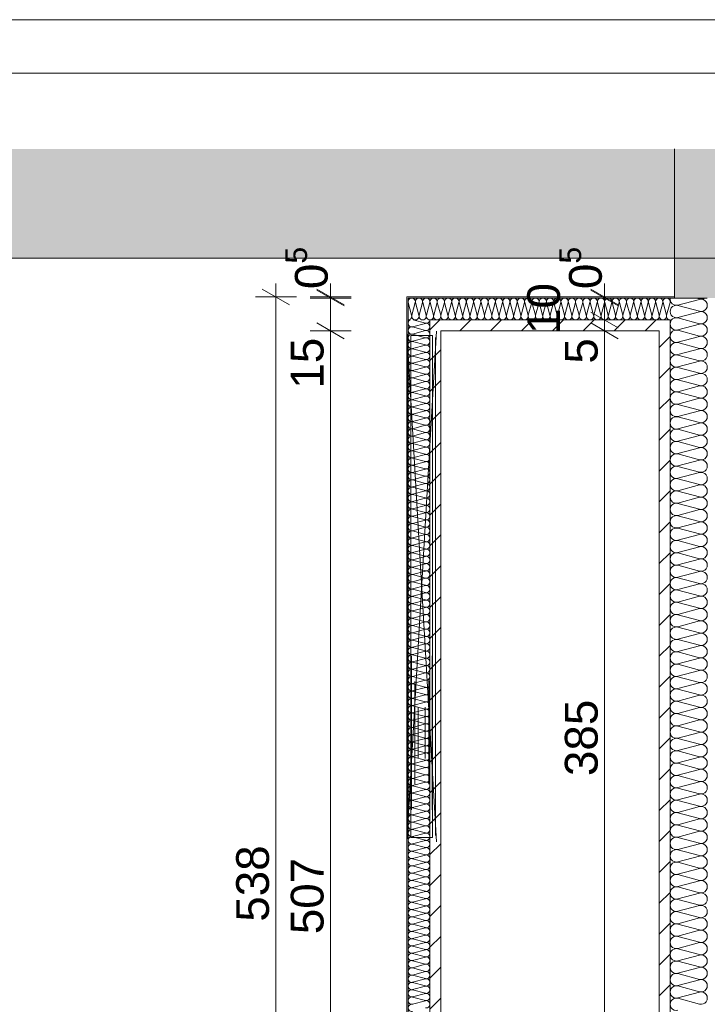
# Paper-space layout 'A-31 RZUT - PIĘTRO 1' of a CAD drawing. Header units: millimetres. Extents: x 0 to 800, y 0 to 594.
# Tile 12 of 21: x 169 to 232, y 504 to 594. Entities that reach past the tile are written whole.
import ezdxf
from ezdxf.xclip import XClip

# ---------------------------------------------------------------- set-up
doc = ezdxf.new("R2010")
doc.units = ezdxf.units.MM
doc.header["$MEASUREMENT"] = 0
doc.header["$XCLIPFRAME"] = 0
doc.linetypes.add('PRZERYWANA_DU_A', pattern=[550, 350, -200])
for name, color, linetype, lineweight, true_color in [('0_Nr_pióra__10', 7, 'Continuous', 13, 0x4b4b4b), ('A_sanitarne_Nr_pióra__6', 7, 'Continuous', 13, 0xa9a9a9), ('A_ściany_Nr_pióra__6', 7, 'Continuous', 13, 0xa9a9a9)]:
    doc.layers.add(name, color=color, linetype=linetype, lineweight=lineweight, true_color=true_color)
for name, color, linetype, lineweight in [('0_Nr_pióra__2', 8, 'Continuous', 13), ('A_Arkusz_Nr_pióra__1', 7, 'Continuous', 20), ('A_wymiary_Nr_pióra__1', 7, 'Continuous', 20), ('A_wymiary_Nr_pióra__2', 8, 'Continuous', 13), ('A_ściany proj_Nr_pióra__1', 7, 'Continuous', 20), ('A_ściany_Nr_pióra__1', 7, 'Continuous', 20)]:
    doc.layers.add(name, color=color, linetype=linetype, lineweight=lineweight)
for name, color, linetype in [('A_podrys', 7, 'Continuous'), ('A_ściany', 7, 'Continuous'), ('A_ściany proj', 7, 'Continuous')]:
    doc.layers.add(name, color=color, linetype=linetype)
doc.styles.add('STYL_AUTOMATYCZNY_1', font='arial.ttf')
doc.styles.add('STYL_AUTOMATYCZNY_5', font='arial.ttf')
pattern_1 = [(45, (-3193.413, -647.6028), (-1.4142136, 1.4142136), [])]

# ---------------------------------------------------------------- blocks, each defined once
blk = doc.blocks.new('Rysunek_1_1', base_point=(-3193.413, -647.603))
at = {"linetype": 'Continuous', "lineweight": 0, "true_color": 0x484848}
blk.add_hatch(color=251, dxfattribs=at).paths.add_polyline_path([(44.07, 110.547), (60.839, 110.547), (60.839, 572.167), (374.97, 572.167), (374.97, 300.547), (544.97, 300.547), (544.97, 582.167), (44.07, 582.167)])
at = {"layer": 'A_ściany', "linetype": 'Continuous', "lineweight": 0, "true_color": 0x000000}
blk.add_hatch(color=18, dxfattribs=at).paths.add_polyline_path([(228.56, 582.167), (228.56, 568.5), (236.56, 568.5), (236.56, 582.167)])
at = {"layer": 'A_ściany proj', "linetype": 'Continuous', "lineweight": 0, "true_color": 0x4b4b4b}
h = blk.add_hatch(dxfattribs=at)
h.set_pattern_fill('BLOCZKI_CERAMICZNE_0001', color=251, style=0, pattern_type=2)
h.set_pattern_definition(pattern_1)
h.paths.add_polyline_path([(206.16, 566.5), (206.16, 463.101), (207.16, 464.101), (207.16, 565.5)])
h = blk.add_hatch(dxfattribs=at)
h.set_pattern_fill('BLOCZKI_CERAMICZNE_0001', color=251, style=0, pattern_type=2)
h.set_pattern_definition(pattern_1)
h.paths.add_polyline_path([(228.16, 566.5), (206.16, 566.5), (207.16, 565.5), (227.16, 565.5)])
h = blk.add_hatch(dxfattribs=at)
h.set_pattern_fill('BLOCZKI_CERAMICZNE_0001', color=251, style=0, pattern_type=2)
h.set_pattern_definition(pattern_1)
h.paths.add_polyline_path([(228.16, 485.101), (228.16, 566.5), (227.16, 565.5), (227.16, 484.101)])
at = {"layer": '0_Nr_pióra__10', "color": 251, "linetype": 'Continuous', "lineweight": 13, "ltscale": 2, "true_color": 0x4b4b4b}
for p, q in [((230.847, 568.381), (228.873, 567.853)), ((230.847, 568.42), (230.547, 568.5)), ((204.482, 566.919), (204.171, 568.08)), ((204.505, 566.919), (204.815, 568.08)), ((205.149, 566.919), (204.838, 568.08)), ((205.171, 566.919), (205.482, 568.08)), ((205.815, 566.919), (205.505, 568.08)), ((205.838, 566.919), (206.149, 568.08)), ((206.482, 566.919), (206.171, 568.08)), ((206.505, 566.919), (206.815, 568.08)), ((207.149, 566.919), (206.838, 568.08)), ((207.171, 566.919), (207.482, 568.08)), ((207.815, 566.919), (207.505, 568.08)), ((207.838, 566.919), (208.149, 568.08)), ((208.482, 566.919), (208.171, 568.08)), ((208.505, 566.919), (208.815, 568.08)), ((209.149, 566.919), (208.838, 568.08)), ((209.171, 566.919), (209.482, 568.08)), ((209.815, 566.919), (209.505, 568.08)), ((209.838, 566.919), (210.149, 568.08)), ((210.482, 566.919), (210.171, 568.08)), ((210.505, 566.919), (210.815, 568.08)), ((211.149, 566.919), (210.838, 568.08)), ((211.171, 566.919), (211.482, 568.08)), ((211.815, 566.919), (211.505, 568.08)), ((211.838, 566.919), (212.149, 568.08)), ((212.482, 566.919), (212.171, 568.08)), ((212.505, 566.919), (212.815, 568.08)), ((213.149, 566.919), (212.838, 568.08)), ((213.171, 566.919), (213.482, 568.08)), ((213.815, 566.919), (213.505, 568.08)), ((213.838, 566.919), (214.149, 568.08)), ((214.482, 566.919), (214.171, 568.08)), ((214.505, 566.919), (214.815, 568.08)), ((215.149, 566.919), (214.838, 568.08)), ((215.171, 566.919), (215.482, 568.08)), ((215.815, 566.919), (215.505, 568.08)), ((215.838, 566.919), (216.149, 568.08)), ((216.482, 566.919), (216.171, 568.08)), ((216.505, 566.919), (216.816, 568.08)), ((217.149, 566.919), (216.838, 568.08)), ((217.172, 566.919), (217.482, 568.08)), ((217.816, 566.919), (217.505, 568.08)), ((217.838, 566.919), (218.149, 568.08)), ((218.482, 566.919), (218.172, 568.08)), ((218.505, 566.919), (218.816, 568.08)), ((219.149, 566.919), (218.838, 568.08)), ((219.172, 566.919), (219.482, 568.08)), ((219.816, 566.919), (219.505, 568.08)), ((219.838, 566.919), (220.149, 568.08)), ((220.482, 566.919), (220.172, 568.08)), ((220.505, 566.919), (220.816, 568.08)), ((221.149, 566.919), (220.838, 568.08)), ((221.172, 566.919), (221.482, 568.08)), ((221.816, 566.919), (221.505, 568.08)), ((221.838, 566.919), (222.149, 568.08)), ((222.482, 566.919), (222.172, 568.08)), ((222.505, 566.919), (222.816, 568.08)), ((223.149, 566.919), (222.838, 568.08)), ((223.172, 566.919), (223.482, 568.08)), ((223.816, 566.919), (223.505, 568.08)), ((223.838, 566.919), (224.149, 568.08)), ((224.482, 566.919), (224.172, 568.08)), ((224.505, 566.919), (224.816, 568.08)), ((225.149, 566.919), (224.838, 568.08)), ((225.172, 566.919), (225.482, 568.08)), ((225.816, 566.919), (225.505, 568.08)), ((225.838, 566.919), (226.149, 568.08)), ((226.482, 566.919), (226.172, 568.08)), ((226.505, 566.919), (226.816, 568.08)), ((227.149, 566.919), (226.838, 568.08)), ((227.172, 566.919), (227.482, 568.08)), ((227.816, 566.919), (227.505, 568.08)), ((227.838, 566.919), (228.149, 568.08)), ((230.847, 567.286), (228.873, 567.815)), ((205.741, 566.204), (204.636, 566.5)), ((230.847, 567.248), (228.873, 566.72)), ((230.847, 566.153), (228.873, 566.681)), ((205.741, 566.181), (204.579, 565.87)), ((205.741, 565.537), (204.579, 565.848)), ((230.847, 566.115), (228.873, 565.586)), ((205.741, 565.514), (204.579, 565.203)), ((205.741, 564.869), (204.579, 565.18)), ((205.741, 564.847), (204.579, 564.536)), ((230.847, 565.02), (228.873, 565.548)), ((230.847, 564.981), (228.873, 564.453)), ((205.741, 564.202), (204.579, 564.513)), ((205.741, 564.179), (204.579, 563.869)), ((205.741, 563.535), (204.579, 563.846)), ((230.847, 563.886), (228.873, 564.415)), ((230.847, 563.848), (228.873, 563.32)), ((205.741, 563.512), (204.579, 563.201)), ((205.741, 562.868), (204.579, 563.179)), ((205.741, 562.845), (204.579, 562.534)), ((230.847, 562.753), (228.873, 563.281)), ((205.741, 562.2), (204.579, 562.511)), ((205.741, 562.178), (204.579, 561.867)), ((230.847, 562.715), (228.873, 562.186)), ((230.847, 561.62), (228.873, 562.148)), ((205.741, 561.533), (204.579, 561.844)), ((205.741, 561.51), (204.579, 561.2)), ((205.741, 560.866), (204.579, 561.177)), ((230.847, 561.581), (228.873, 561.053)), ((205.741, 560.843), (204.579, 560.532)), ((205.741, 560.199), (204.579, 560.51)), ((205.741, 560.176), (204.579, 559.865)), ((230.847, 560.486), (228.873, 561.015)), ((230.847, 560.448), (228.873, 559.92)), ((205.741, 559.531), (204.579, 559.842)), ((205.741, 559.509), (204.579, 559.198)), ((230.847, 559.353), (228.873, 559.881)), ((230.847, 559.315), (228.873, 558.786)), ((205.741, 558.864), (204.579, 559.175)), ((205.741, 558.841), (204.579, 558.53)), ((205.741, 558.197), (204.579, 558.508)), ((230.847, 558.22), (228.873, 558.748)), ((205.741, 558.174), (204.579, 557.863)), ((205.741, 557.53), (204.579, 557.841)), ((205.741, 557.507), (204.579, 557.196)), ((230.847, 558.181), (228.873, 557.653)), ((230.847, 557.086), (228.873, 557.615)), ((205.741, 556.862), (204.579, 557.173)), ((205.741, 556.84), (204.579, 556.529)), ((230.847, 557.048), (228.873, 556.52)), ((205.741, 556.195), (204.579, 556.506)), ((205.741, 556.172), (204.579, 555.861)), ((205.741, 555.528), (204.579, 555.839)), ((230.847, 555.953), (228.873, 556.481)), ((230.847, 555.915), (228.873, 555.386)), ((205.741, 555.505), (204.579, 555.194)), ((205.741, 554.861), (204.579, 555.172)), ((205.741, 554.838), (204.579, 554.527)), ((230.847, 554.82), (228.873, 555.348)), ((230.847, 554.781), (228.873, 554.253)), ((205.741, 554.193), (204.579, 554.504)), ((205.741, 554.171), (204.579, 553.86)), ((205.741, 553.526), (204.579, 553.837)), ((230.847, 553.686), (228.873, 554.215)), ((205.741, 553.503), (204.579, 553.192)), ((205.741, 552.859), (204.579, 553.17)), ((230.847, 553.648), (228.873, 553.12)), ((230.847, 552.553), (228.873, 553.081)), ((205.741, 552.836), (204.579, 552.525)), ((205.741, 552.192), (204.579, 552.503)), ((205.741, 552.169), (204.579, 551.858)), ((230.847, 552.515), (228.873, 551.986)), ((205.741, 551.524), (204.579, 551.835)), ((205.741, 551.502), (204.579, 551.191)), ((205.741, 550.857), (204.579, 551.168)), ((230.847, 551.42), (228.873, 551.948)), ((230.847, 551.381), (228.873, 550.853)), ((205.741, 550.834), (204.579, 550.523)), ((205.741, 550.19), (204.579, 550.501)), ((230.847, 550.286), (228.873, 550.815)), ((230.847, 550.248), (228.873, 549.72)), ((205.741, 550.167), (204.579, 549.856)), ((205.741, 549.523), (204.579, 549.834)), ((205.741, 549.5), (204.579, 549.189)), ((230.847, 549.153), (228.873, 549.681)), ((205.741, 548.855), (204.579, 549.166)), ((205.741, 548.833), (204.579, 548.522)), ((205.741, 548.188), (204.579, 548.499)), ((230.847, 549.115), (228.873, 548.586)), ((230.847, 548.02), (228.873, 548.548)), ((205.741, 548.165), (204.579, 547.854)), ((205.741, 547.521), (204.579, 547.832)), ((230.847, 547.981), (228.873, 547.453)), ((205.741, 547.498), (204.579, 547.187)), ((205.741, 546.854), (204.579, 547.164)), ((205.741, 546.831), (204.579, 546.52)), ((230.847, 546.886), (228.873, 547.415)), ((230.847, 546.848), (228.873, 546.32)), ((205.741, 546.186), (204.579, 546.497)), ((205.741, 546.164), (204.579, 545.853)), ((205.741, 545.519), (204.579, 545.83)), ((230.847, 545.753), (228.873, 546.281)), ((230.847, 545.715), (228.873, 545.186)), ((205.741, 545.496), (204.579, 545.185)), ((205.741, 544.852), (204.579, 545.163)), ((205.741, 544.829), (204.579, 544.518)), ((230.847, 544.62), (228.873, 545.148)), ((205.741, 544.185), (204.579, 544.495)), ((205.741, 544.162), (204.579, 543.851)), ((230.847, 544.581), (228.873, 544.053)), ((230.847, 543.486), (228.873, 544.015)), ((205.741, 543.517), (204.579, 543.828)), ((205.741, 543.495), (204.579, 543.184)), ((205.741, 542.85), (204.579, 543.161)), ((230.847, 543.448), (228.873, 542.92)), ((205.741, 542.827), (204.579, 542.516)), ((205.741, 542.183), (204.579, 542.494)), ((205.741, 542.16), (204.579, 541.849)), ((230.847, 542.353), (228.873, 542.881)), ((230.847, 542.315), (228.873, 541.786)), ((205.741, 541.516), (204.579, 541.826)), ((205.741, 541.493), (204.579, 541.182)), ((230.847, 541.22), (228.873, 541.748)), ((205.741, 540.848), (204.579, 541.159)), ((205.741, 540.826), (204.579, 540.515)), ((205.741, 540.181), (204.579, 540.492)), ((230.847, 541.181), (228.873, 540.653)), ((230.847, 540.086), (228.873, 540.615)), ((205.741, 540.158), (204.579, 539.847)), ((205.741, 539.514), (204.579, 539.825)), ((205.741, 539.491), (204.579, 539.18)), ((230.847, 540.048), (228.873, 539.52)), ((230.847, 538.953), (228.873, 539.481)), ((205.741, 538.846), (204.579, 539.157)), ((205.741, 538.824), (204.579, 538.513)), ((230.847, 538.915), (228.873, 538.386)), ((205.741, 538.179), (204.579, 538.49)), ((205.741, 538.157), (204.579, 537.846)), ((205.741, 537.512), (204.579, 537.823)), ((230.847, 537.82), (228.873, 538.348)), ((230.847, 537.781), (228.873, 537.253)), ((205.741, 537.489), (204.579, 537.178)), ((205.741, 536.845), (204.579, 537.156)), ((205.741, 536.822), (204.579, 536.511)), ((230.847, 536.686), (228.873, 537.215)), ((205.741, 536.177), (204.579, 536.488)), ((205.741, 536.155), (204.579, 535.844)), ((205.741, 535.51), (204.579, 535.821)), ((230.847, 536.648), (228.873, 536.12)), ((230.847, 535.553), (228.873, 536.081)), ((205.741, 535.488), (204.579, 535.177)), ((205.741, 534.843), (204.579, 535.154)), ((230.847, 535.515), (228.873, 534.986)), ((230.847, 534.42), (228.873, 534.948)), ((205.741, 534.82), (204.579, 534.509)), ((205.741, 534.176), (204.579, 534.487)), ((205.741, 534.153), (204.579, 533.842)), ((230.847, 534.381), (228.873, 533.853)), ((205.741, 533.508), (204.579, 533.819)), ((205.741, 533.486), (204.579, 533.175)), ((205.741, 532.841), (204.579, 533.152)), ((230.847, 533.286), (228.873, 533.815)), ((230.847, 533.248), (228.873, 532.72)), ((205.741, 532.819), (204.579, 532.508)), ((205.741, 532.174), (204.579, 532.485)), ((230.847, 532.153), (228.873, 532.681)), ((205.741, 532.151), (204.579, 531.84)), ((205.741, 531.507), (204.579, 531.818)), ((205.741, 531.484), (204.579, 531.173)), ((230.847, 532.115), (228.873, 531.586)), ((230.847, 531.02), (228.873, 531.548)), ((205.741, 530.839), (204.579, 531.15)), ((205.741, 530.817), (204.579, 530.506)), ((205.741, 530.172), (204.579, 530.483)), ((230.847, 530.981), (228.873, 530.453)), ((230.847, 529.886), (228.873, 530.415)), ((205.741, 530.15), (204.579, 529.839)), ((205.741, 529.505), (204.579, 529.816)), ((205.741, 529.482), (204.579, 529.171)), ((230.847, 529.848), (228.873, 529.32)), ((205.741, 528.838), (204.579, 529.149)), ((205.741, 528.815), (204.579, 528.504)), ((230.847, 528.753), (228.873, 529.281)), ((230.847, 528.715), (228.873, 528.186)), ((205.741, 528.17), (204.579, 528.481)), ((205.741, 528.148), (204.579, 527.837)), ((205.741, 527.503), (204.579, 527.814)), ((230.847, 527.62), (228.873, 528.148)), ((205.741, 527.481), (204.579, 527.17)), ((205.741, 526.836), (204.579, 527.147)), ((205.741, 526.813), (204.579, 526.502)), ((230.847, 527.581), (228.873, 527.053)), ((230.847, 526.486), (228.873, 527.015)), ((205.741, 526.169), (204.579, 526.48)), ((205.741, 526.146), (204.579, 525.835)), ((230.847, 526.448), (228.873, 525.92)), ((230.847, 525.353), (228.873, 525.881)), ((205.741, 525.501), (204.579, 525.812)), ((205.741, 525.479), (204.579, 525.168)), ((205.741, 524.834), (204.579, 525.145)), ((230.847, 525.315), (228.873, 524.786)), ((205.741, 524.811), (204.579, 524.501)), ((205.741, 524.167), (204.579, 524.478)), ((205.741, 524.144), (204.579, 523.833)), ((230.847, 524.22), (228.873, 524.748)), ((230.847, 524.181), (228.873, 523.653)), ((205.741, 523.5), (204.579, 523.811)), ((205.741, 523.477), (204.579, 523.166)), ((230.847, 523.086), (228.873, 523.615)), ((205.741, 522.832), (204.579, 523.143)), ((205.741, 522.81), (204.579, 522.499)), ((205.741, 522.165), (204.579, 522.476)), ((230.847, 523.048), (228.873, 522.52)), ((230.847, 521.953), (228.873, 522.481)), ((205.741, 522.142), (204.579, 521.832)), ((205.741, 521.498), (204.579, 521.809)), ((205.741, 521.475), (204.579, 521.164)), ((230.847, 521.915), (228.873, 521.386)), ((205.741, 520.831), (204.579, 521.142)), ((205.741, 520.808), (204.579, 520.497)), ((205.741, 520.163), (204.579, 520.474)), ((230.847, 520.82), (228.873, 521.348)), ((230.847, 520.781), (228.873, 520.253)), ((205.741, 520.141), (204.579, 519.83)), ((205.741, 519.496), (204.579, 519.807)), ((230.847, 519.686), (228.873, 520.215)), ((230.847, 519.648), (228.873, 519.12)), ((205.741, 519.473), (204.579, 519.163)), ((205.741, 518.829), (204.579, 519.14)), ((205.741, 518.806), (204.579, 518.495)), ((230.847, 518.553), (228.873, 519.081)), ((205.741, 518.162), (204.579, 518.473)), ((205.741, 518.139), (204.579, 517.828)), ((205.741, 517.494), (204.579, 517.805)), ((230.847, 518.515), (228.873, 517.986)), ((230.847, 517.42), (228.873, 517.948)), ((205.741, 517.472), (204.579, 517.161)), ((205.741, 516.827), (204.579, 517.138)), ((230.847, 517.381), (228.873, 516.853)), ((205.741, 516.804), (204.579, 516.493)), ((205.741, 516.16), (204.579, 516.471)), ((205.741, 516.137), (204.579, 515.826)), ((230.847, 516.286), (228.873, 516.815)), ((230.847, 516.248), (228.873, 515.72)), ((205.741, 515.493), (204.579, 515.804)), ((205.741, 515.47), (204.579, 515.159)), ((205.741, 514.825), (204.579, 515.136)), ((230.847, 515.153), (228.873, 515.681)), ((230.847, 515.115), (228.873, 514.586)), ((205.741, 514.803), (204.579, 514.492)), ((205.741, 514.158), (204.579, 514.469)), ((230.847, 514.02), (228.873, 514.548)), ((205.741, 514.135), (204.579, 513.824)), ((205.741, 513.491), (204.579, 513.802)), ((205.741, 513.468), (204.579, 513.157)), ((230.847, 513.981), (228.873, 513.453)), ((230.847, 512.886), (228.873, 513.415)), ((205.741, 512.824), (204.579, 513.135)), ((205.741, 512.801), (204.579, 512.49)), ((205.741, 512.156), (204.579, 512.467)), ((230.847, 512.848), (228.873, 512.32)), ((205.741, 512.134), (204.579, 511.823)), ((205.741, 511.489), (204.579, 511.8)), ((205.741, 511.466), (204.579, 511.155)), ((230.847, 511.753), (228.873, 512.281)), ((230.847, 511.715), (228.873, 511.186)), ((205.741, 510.822), (204.579, 511.133)), ((205.741, 510.799), (204.579, 510.488)), ((230.847, 510.62), (228.873, 511.148)), ((230.847, 510.581), (228.873, 510.053)), ((205.741, 510.155), (204.579, 510.466)), ((205.741, 510.132), (204.579, 509.821)), ((205.741, 509.487), (204.579, 509.798)), ((230.847, 509.486), (228.873, 510.015)), ((205.741, 509.465), (204.579, 509.154)), ((205.741, 508.82), (204.579, 509.131)), ((205.741, 508.797), (204.579, 508.486)), ((230.847, 509.448), (228.873, 508.92)), ((230.847, 508.353), (228.873, 508.881)), ((205.741, 508.153), (204.579, 508.464)), ((205.741, 508.13), (204.579, 507.819)), ((230.847, 508.315), (228.873, 507.786)), ((205.741, 507.486), (204.579, 507.797)), ((205.741, 507.463), (204.579, 507.152)), ((205.741, 506.818), (204.579, 507.129)), ((230.847, 507.22), (228.873, 507.748)), ((230.847, 507.181), (228.873, 506.653)), ((205.741, 506.796), (204.579, 506.485)), ((205.741, 506.151), (204.579, 506.462)), ((205.741, 506.128), (204.579, 505.817)), ((230.847, 506.086), (228.873, 506.615)), ((230.847, 506.048), (228.873, 505.52)), ((205.741, 505.484), (204.579, 505.795)), ((205.741, 505.461), (204.579, 505.15)), ((205.741, 504.817), (204.579, 505.127)), ((230.847, 504.953), (228.873, 505.481)), ((205.741, 504.794), (204.579, 504.483)), ((205.741, 504.149), (204.579, 504.46)), ((230.847, 504.915), (228.873, 504.386)), ((230.847, 503.82), (228.873, 504.348)), ((205.741, 504.127), (204.579, 503.816))]:
    blk.add_line(p, q, dxfattribs=at)
for centre, radius, start, end in [((204.493, 568.167), 0.333, 345.0191, 194.9809), ((205.16, 568.167), 0.333, 345.0191, 194.9809), ((205.827, 568.167), 0.333, 345.0191, 194.9809), ((206.493, 568.167), 0.333, 345.0191, 194.9809), ((207.16, 568.167), 0.333, 345.0191, 194.9809), ((207.827, 568.167), 0.333, 345.0191, 194.9809), ((208.493, 568.167), 0.333, 345.0191, 194.9809), ((209.16, 568.167), 0.333, 345.0191, 194.9809), ((209.827, 568.167), 0.333, 345.0191, 194.9809), ((210.493, 568.167), 0.333, 345.0191, 194.9809), ((211.16, 568.167), 0.333, 345.0191, 194.9809), ((211.827, 568.167), 0.333, 345.0191, 194.9809), ((212.493, 568.167), 0.333, 345.0191, 194.9809), ((213.16, 568.167), 0.333, 345.0191, 194.9809), ((213.827, 568.167), 0.333, 345.0191, 194.9809), ((214.493, 568.167), 0.333, 345.0191, 194.9809), ((215.16, 568.167), 0.333, 345.0191, 194.9809), ((215.827, 568.167), 0.333, 345.0191, 194.9809), ((216.494, 568.167), 0.333, 345.0191, 194.9809), ((217.16, 568.167), 0.333, 345.0191, 194.9809), ((217.827, 568.167), 0.333, 345.0191, 194.9809), ((218.494, 568.167), 0.333, 345.0191, 194.9809), ((219.16, 568.167), 0.333, 345.0191, 194.9809), ((219.827, 568.167), 0.333, 345.0191, 194.9809), ((220.494, 568.167), 0.333, 345.0191, 194.9809), ((221.16, 568.167), 0.333, 345.0191, 194.9809), ((221.827, 568.167), 0.333, 345.0191, 194.9809), ((222.494, 568.167), 0.333, 345.0191, 194.9809), ((223.16, 568.167), 0.333, 345.0191, 194.9809), ((223.827, 568.167), 0.333, 345.0191, 194.9809), ((224.494, 568.167), 0.333, 345.0191, 194.9809), ((225.16, 568.167), 0.333, 345.0191, 194.9809), ((225.827, 568.167), 0.333, 345.0191, 194.9809), ((226.494, 568.167), 0.333, 345.0191, 194.9809), ((227.16, 568.167), 0.333, 345.0191, 194.9809), ((227.827, 568.167), 0.333, 345.0191, 194.9809), ((228.727, 568.401), 0.567, 169.89204, 284.9809), ((230.993, 568.967), 0.567, 255.0191, 304.46253), ((230.993, 567.834), 0.567, 255.0191, 104.9809), ((228.727, 567.267), 0.567, 75.0191, 284.9809), ((204.492, 566.193), 0.334, 113.0372, 284.9809), ((204.16, 566.833), 0.333, 270.00256, 14.9809), ((204.827, 566.833), 0.333, 165.0191, 14.9809), ((205.493, 566.833), 0.333, 165.0191, 14.9809), ((205.827, 566.526), 0.334, 255.0191, 355.42586), ((206.16, 566.833), 0.333, 165.0191, 14.9809), ((206.827, 566.833), 0.333, 165.0191, 14.9809), ((207.493, 566.833), 0.333, 165.0191, 14.9809), ((208.16, 566.833), 0.333, 165.0191, 14.9809), ((208.827, 566.833), 0.333, 165.0191, 14.9809), ((209.493, 566.833), 0.333, 165.0191, 14.9809), ((210.16, 566.833), 0.333, 165.0191, 14.9809), ((210.827, 566.833), 0.333, 165.0191, 14.9809), ((211.493, 566.833), 0.333, 165.0191, 14.9809), ((212.16, 566.833), 0.333, 165.0191, 14.9809), ((212.827, 566.833), 0.333, 165.0191, 14.9809), ((213.493, 566.833), 0.333, 165.0191, 14.9809), ((214.16, 566.833), 0.333, 165.0191, 14.9809), ((214.827, 566.833), 0.333, 165.0191, 14.9809), ((215.493, 566.833), 0.333, 165.0191, 14.9809), ((216.16, 566.833), 0.333, 165.0191, 14.9809), ((216.827, 566.833), 0.333, 165.0191, 14.9809), ((217.494, 566.833), 0.333, 165.0191, 14.9809), ((218.16, 566.833), 0.333, 165.0191, 14.9809), ((218.827, 566.833), 0.333, 165.0191, 14.9809), ((219.494, 566.833), 0.333, 165.0191, 14.9809), ((220.16, 566.833), 0.333, 165.0191, 14.9809), ((220.827, 566.833), 0.333, 165.0191, 14.9809), ((221.494, 566.833), 0.333, 165.0191, 14.9809), ((222.16, 566.833), 0.333, 165.0191, 14.9809), ((222.827, 566.833), 0.333, 165.0191, 14.9809), ((223.494, 566.833), 0.333, 165.0191, 14.9809), ((224.16, 566.833), 0.333, 165.0191, 14.9809), ((224.827, 566.833), 0.333, 165.0191, 14.9809), ((225.494, 566.833), 0.333, 165.0191, 14.9809), ((226.16, 566.833), 0.333, 165.0191, 14.9809), ((226.827, 566.833), 0.333, 165.0191, 14.9809), ((227.494, 566.833), 0.333, 165.0191, 14.9809), ((228.16, 566.833), 0.333, 165.0191, 269.97036), ((228.727, 566.134), 0.567, 75.0191, 284.9809), ((230.993, 566.701), 0.567, 255.0191, 104.9809), ((204.492, 565.525), 0.334, 75.0191, 284.9809), ((205.827, 565.859), 0.334, 255.0191, 104.9809), ((228.727, 565.001), 0.567, 75.0191, 284.9809), ((230.993, 565.567), 0.567, 255.0191, 104.9809), ((204.492, 564.858), 0.334, 75.0191, 284.9809), ((205.827, 565.192), 0.334, 255.0191, 104.9809), ((205.827, 564.524), 0.334, 255.0191, 104.9809), ((230.993, 564.434), 0.567, 255.0191, 104.9809), ((204.492, 564.191), 0.334, 75.0191, 284.9809), ((204.492, 563.524), 0.334, 75.0191, 284.9809), ((205.827, 563.857), 0.334, 255.0191, 104.9809), ((228.727, 563.867), 0.567, 75.0191, 284.9809), ((230.993, 563.301), 0.567, 255.0191, 104.9809), ((204.492, 562.856), 0.334, 75.0191, 284.9809), ((205.827, 563.19), 0.334, 255.0191, 104.9809), ((205.827, 562.523), 0.334, 255.0191, 104.9809), ((228.727, 562.734), 0.567, 75.0191, 284.9809), ((204.492, 562.189), 0.334, 75.0191, 284.9809), ((205.827, 561.855), 0.334, 255.0191, 104.9809), ((228.727, 561.601), 0.567, 75.0191, 284.9809), ((230.993, 562.167), 0.567, 255.0191, 104.9809), ((204.492, 561.522), 0.334, 75.0191, 284.9809), ((204.492, 560.855), 0.334, 75.0191, 284.9809), ((205.827, 561.188), 0.334, 255.0191, 104.9809), ((230.993, 561.034), 0.567, 255.0191, 104.9809), ((204.492, 560.187), 0.334, 75.0191, 284.9809), ((205.827, 560.521), 0.334, 255.0191, 104.9809), ((205.827, 559.854), 0.334, 255.0191, 104.9809), ((228.727, 560.467), 0.567, 75.0191, 284.9809), ((230.993, 559.901), 0.567, 255.0191, 104.9809), ((204.492, 559.52), 0.334, 75.0191, 284.9809), ((205.827, 559.186), 0.334, 255.0191, 104.9809), ((228.727, 559.334), 0.567, 75.0191, 284.9809), ((230.993, 558.767), 0.567, 255.0191, 104.9809), ((204.492, 558.853), 0.334, 75.0191, 284.9809), ((204.492, 558.186), 0.334, 75.0191, 284.9809), ((205.827, 558.519), 0.334, 255.0191, 104.9809), ((228.727, 558.201), 0.567, 75.0191, 284.9809), ((204.492, 557.518), 0.334, 75.0191, 284.9809), ((205.827, 557.852), 0.334, 255.0191, 104.9809), ((205.827, 557.185), 0.334, 255.0191, 104.9809), ((228.727, 557.067), 0.567, 75.0191, 284.9809), ((230.993, 557.634), 0.567, 255.0191, 104.9809), ((204.492, 556.851), 0.334, 75.0191, 284.9809), ((205.827, 556.517), 0.334, 255.0191, 104.9809), ((230.993, 556.501), 0.567, 255.0191, 104.9809), ((204.492, 556.184), 0.334, 75.0191, 284.9809), ((204.492, 555.517), 0.334, 75.0191, 284.9809), ((205.827, 555.85), 0.334, 255.0191, 104.9809), ((228.727, 555.934), 0.567, 75.0191, 284.9809), ((230.993, 555.367), 0.567, 255.0191, 104.9809), ((204.492, 554.849), 0.334, 75.0191, 284.9809), ((205.827, 555.183), 0.334, 255.0191, 104.9809), ((205.827, 554.516), 0.334, 255.0191, 104.9809), ((228.727, 554.801), 0.567, 75.0191, 284.9809), ((230.993, 554.234), 0.567, 255.0191, 104.9809), ((204.492, 554.182), 0.334, 75.0191, 284.9809), ((204.492, 553.515), 0.334, 75.0191, 284.9809), ((205.827, 553.848), 0.334, 255.0191, 104.9809), ((228.727, 553.667), 0.567, 75.0191, 284.9809), ((204.492, 552.847), 0.334, 75.0191, 284.9809), ((205.827, 553.181), 0.334, 255.0191, 104.9809), ((228.727, 552.534), 0.567, 75.0191, 284.9809), ((230.993, 553.101), 0.567, 255.0191, 104.9809), ((204.492, 552.18), 0.334, 75.0191, 284.9809), ((205.827, 552.514), 0.334, 255.0191, 104.9809), ((205.827, 551.847), 0.334, 255.0191, 104.9809), ((230.993, 551.967), 0.567, 255.0191, 104.9809), ((204.492, 551.513), 0.334, 75.0191, 284.9809), ((204.492, 550.846), 0.334, 75.0191, 284.9809), ((205.827, 551.179), 0.334, 255.0191, 104.9809), ((228.727, 551.401), 0.567, 75.0191, 284.9809), ((230.993, 550.834), 0.567, 255.0191, 104.9809), ((204.492, 550.178), 0.334, 75.0191, 284.9809), ((205.827, 550.512), 0.334, 255.0191, 104.9809), ((228.727, 550.267), 0.567, 75.0191, 284.9809), ((230.993, 549.701), 0.567, 255.0191, 104.9809), ((204.492, 549.511), 0.334, 75.0191, 284.9809), ((205.827, 549.845), 0.334, 255.0191, 104.9809), ((205.827, 549.178), 0.334, 255.0191, 104.9809), ((228.727, 549.134), 0.567, 75.0191, 284.9809), ((204.492, 548.844), 0.334, 75.0191, 284.9809), ((204.492, 548.177), 0.334, 75.0191, 284.9809), ((205.827, 548.51), 0.334, 255.0191, 104.9809), ((228.727, 548.001), 0.567, 75.0191, 284.9809), ((230.993, 548.567), 0.567, 255.0191, 104.9809), ((204.492, 547.509), 0.334, 75.0191, 284.9809), ((205.827, 547.843), 0.334, 255.0191, 104.9809), ((230.993, 547.434), 0.567, 255.0191, 104.9809), ((204.492, 546.842), 0.334, 75.0191, 284.9809), ((205.827, 547.176), 0.334, 255.0191, 104.9809), ((205.827, 546.509), 0.334, 255.0191, 104.9809), ((228.727, 546.867), 0.567, 75.0191, 284.9809), ((230.993, 546.301), 0.567, 255.0191, 104.9809), ((204.492, 546.175), 0.334, 75.0191, 284.9809), ((204.492, 545.508), 0.334, 75.0191, 284.9809), ((205.827, 545.841), 0.334, 255.0191, 104.9809), ((228.727, 545.734), 0.567, 75.0191, 284.9809), ((230.993, 545.167), 0.567, 255.0191, 104.9809), ((204.492, 544.84), 0.334, 75.0191, 284.9809), ((205.827, 545.174), 0.334, 255.0191, 104.9809), ((205.827, 544.507), 0.334, 255.0191, 104.9809), ((228.727, 544.601), 0.567, 75.0191, 284.9809), ((204.492, 544.173), 0.334, 75.0191, 284.9809), ((205.827, 543.84), 0.334, 255.0191, 104.9809), ((228.727, 543.467), 0.567, 75.0191, 284.9809), ((230.993, 544.034), 0.567, 255.0191, 104.9809), ((204.492, 543.506), 0.334, 75.0191, 284.9809), ((204.492, 542.839), 0.334, 75.0191, 284.9809), ((205.827, 543.172), 0.334, 255.0191, 104.9809), ((230.993, 542.901), 0.567, 255.0191, 104.9809), ((204.492, 542.171), 0.334, 75.0191, 284.9809), ((205.827, 542.505), 0.334, 255.0191, 104.9809), ((205.827, 541.838), 0.334, 255.0191, 104.9809), ((228.727, 542.334), 0.567, 75.0191, 284.9809), ((230.993, 541.767), 0.567, 255.0191, 104.9809), ((204.492, 541.504), 0.334, 75.0191, 284.9809), ((205.827, 541.171), 0.334, 255.0191, 104.9809), ((228.727, 541.201), 0.567, 75.0191, 284.9809), ((230.993, 540.634), 0.567, 255.0191, 104.9809), ((204.492, 540.837), 0.334, 75.0191, 284.9809), ((204.492, 540.17), 0.334, 75.0191, 284.9809), ((205.827, 540.503), 0.334, 255.0191, 104.9809), ((228.727, 540.067), 0.567, 75.0191, 284.9809), ((204.492, 539.502), 0.334, 75.0191, 284.9809), ((205.827, 539.836), 0.334, 255.0191, 104.9809), ((205.827, 539.169), 0.334, 255.0191, 104.9809), ((228.727, 538.934), 0.567, 75.0191, 284.9809), ((230.993, 539.501), 0.567, 255.0191, 104.9809), ((204.492, 538.835), 0.334, 75.0191, 284.9809), ((204.492, 538.168), 0.334, 75.0191, 284.9809), ((205.827, 538.502), 0.334, 255.0191, 104.9809), ((230.993, 538.367), 0.567, 255.0191, 104.9809), ((204.492, 537.501), 0.334, 75.0191, 284.9809), ((205.827, 537.834), 0.334, 255.0191, 104.9809), ((228.727, 537.801), 0.567, 75.0191, 284.9809), ((230.993, 537.234), 0.567, 255.0191, 104.9809), ((204.492, 536.833), 0.334, 75.0191, 284.9809), ((205.827, 537.167), 0.334, 255.0191, 104.9809), ((205.827, 536.5), 0.334, 255.0191, 104.9809), ((228.727, 536.667), 0.567, 75.0191, 284.9809), ((204.492, 536.166), 0.334, 75.0191, 284.9809), ((204.492, 535.499), 0.334, 75.0191, 284.9809), ((205.827, 535.833), 0.334, 255.0191, 104.9809), ((228.727, 535.534), 0.567, 75.0191, 284.9809), ((230.993, 536.101), 0.567, 255.0191, 104.9809), ((204.492, 534.832), 0.334, 75.0191, 284.9809), ((205.827, 535.165), 0.334, 255.0191, 104.9809), ((228.727, 534.401), 0.567, 75.0191, 284.9809), ((230.993, 534.967), 0.567, 255.0191, 104.9809), ((204.492, 534.164), 0.334, 75.0191, 284.9809), ((205.827, 534.498), 0.334, 255.0191, 104.9809), ((205.827, 533.831), 0.334, 255.0191, 104.9809), ((230.993, 533.834), 0.567, 255.0191, 104.9809), ((204.492, 533.497), 0.334, 75.0191, 284.9809), ((204.492, 532.83), 0.334, 75.0191, 284.9809), ((205.827, 533.163), 0.334, 255.0191, 104.9809), ((228.727, 533.267), 0.567, 75.0191, 284.9809), ((230.993, 532.701), 0.567, 255.0191, 104.9809), ((204.492, 532.163), 0.334, 75.0191, 284.9809), ((205.827, 532.496), 0.334, 255.0191, 104.9809), ((228.727, 532.134), 0.567, 75.0191, 284.9809), ((204.492, 531.495), 0.334, 75.0191, 284.9809), ((205.827, 531.829), 0.334, 255.0191, 104.9809), ((205.827, 531.162), 0.334, 255.0191, 104.9809), ((228.727, 531.001), 0.567, 75.0191, 284.9809), ((230.993, 531.567), 0.567, 255.0191, 104.9809), ((204.492, 530.828), 0.334, 75.0191, 284.9809), ((204.492, 530.161), 0.334, 75.0191, 284.9809), ((205.827, 530.494), 0.334, 255.0191, 104.9809), ((228.727, 529.867), 0.567, 75.0191, 284.9809), ((230.993, 530.434), 0.567, 255.0191, 104.9809), ((204.492, 529.494), 0.334, 75.0191, 284.9809), ((205.827, 529.827), 0.334, 255.0191, 104.9809), ((205.827, 529.16), 0.334, 255.0191, 104.9809), ((230.993, 529.301), 0.567, 255.0191, 104.9809), ((204.492, 528.826), 0.334, 75.0191, 284.9809), ((205.827, 528.493), 0.334, 255.0191, 104.9809), ((228.727, 528.734), 0.567, 75.0191, 284.9809), ((230.993, 528.167), 0.567, 255.0191, 104.9809), ((204.492, 528.159), 0.334, 75.0191, 284.9809), ((204.492, 527.492), 0.334, 75.0191, 284.9809), ((205.827, 527.825), 0.334, 255.0191, 104.9809), ((228.727, 527.601), 0.567, 75.0191, 284.9809), ((204.492, 526.825), 0.334, 75.0191, 284.9809), ((205.827, 527.158), 0.334, 255.0191, 104.9809), ((205.827, 526.491), 0.334, 255.0191, 104.9809), ((228.727, 526.467), 0.567, 75.0191, 284.9809), ((230.993, 527.034), 0.567, 255.0191, 104.9809), ((204.492, 526.157), 0.334, 75.0191, 284.9809), ((205.827, 525.824), 0.334, 255.0191, 104.9809), ((228.727, 525.334), 0.567, 75.0191, 284.9809), ((230.993, 525.901), 0.567, 255.0191, 104.9809), ((204.492, 525.49), 0.334, 75.0191, 284.9809), ((204.492, 524.823), 0.334, 75.0191, 284.9809), ((205.827, 525.156), 0.334, 255.0191, 104.9809), ((230.993, 524.767), 0.567, 255.0191, 104.9809), ((204.492, 524.156), 0.334, 75.0191, 284.9809), ((205.827, 524.489), 0.334, 255.0191, 104.9809), ((205.827, 523.822), 0.334, 255.0191, 104.9809), ((228.727, 524.201), 0.567, 75.0191, 284.9809), ((230.993, 523.634), 0.567, 255.0191, 104.9809), ((204.492, 523.488), 0.334, 75.0191, 284.9809), ((205.827, 523.155), 0.334, 255.0191, 104.9809), ((228.727, 523.067), 0.567, 75.0191, 284.9809), ((204.492, 522.821), 0.334, 75.0191, 284.9809), ((204.492, 522.154), 0.334, 75.0191, 284.9809), ((205.827, 522.487), 0.334, 255.0191, 104.9809), ((228.727, 521.934), 0.567, 75.0191, 284.9809), ((230.993, 522.501), 0.567, 255.0191, 104.9809), ((204.492, 521.487), 0.334, 75.0191, 284.9809), ((205.827, 521.82), 0.334, 255.0191, 104.9809), ((205.827, 521.153), 0.334, 255.0191, 104.9809), ((228.727, 520.801), 0.567, 75.0191, 284.9809), ((230.993, 521.367), 0.567, 255.0191, 104.9809), ((204.492, 520.819), 0.334, 75.0191, 284.9809), ((204.492, 520.152), 0.334, 75.0191, 284.9809), ((205.827, 520.486), 0.334, 255.0191, 104.9809), ((230.993, 520.234), 0.567, 255.0191, 104.9809), ((204.492, 519.485), 0.334, 75.0191, 284.9809), ((205.827, 519.818), 0.334, 255.0191, 104.9809), ((228.727, 519.667), 0.567, 75.0191, 284.9809), ((230.993, 519.101), 0.567, 255.0191, 104.9809), ((204.492, 518.818), 0.334, 75.0191, 284.9809), ((205.827, 519.151), 0.334, 255.0191, 104.9809), ((205.827, 518.484), 0.334, 255.0191, 104.9809), ((228.727, 518.534), 0.567, 75.0191, 284.9809), ((204.492, 518.15), 0.334, 75.0191, 284.9809), ((204.492, 517.483), 0.334, 75.0191, 284.9809), ((205.827, 517.817), 0.334, 255.0191, 104.9809), ((228.727, 517.401), 0.567, 75.0191, 284.9809), ((230.993, 517.967), 0.567, 255.0191, 104.9809), ((204.492, 516.816), 0.334, 75.0191, 284.9809), ((205.827, 517.149), 0.334, 255.0191, 104.9809), ((230.993, 516.834), 0.567, 255.0191, 104.9809), ((204.492, 516.149), 0.334, 75.0191, 284.9809), ((205.827, 516.482), 0.334, 255.0191, 104.9809), ((205.827, 515.815), 0.334, 255.0191, 104.9809), ((228.727, 516.267), 0.567, 75.0191, 284.9809), ((230.993, 515.701), 0.567, 255.0191, 104.9809), ((204.492, 515.481), 0.334, 75.0191, 284.9809), ((204.492, 514.814), 0.334, 75.0191, 284.9809), ((205.827, 515.148), 0.334, 255.0191, 104.9809), ((228.727, 515.134), 0.567, 75.0191, 284.9809), ((230.993, 514.567), 0.567, 255.0191, 104.9809), ((204.492, 514.147), 0.334, 75.0191, 284.9809), ((205.827, 514.48), 0.334, 255.0191, 104.9809), ((205.827, 513.813), 0.334, 255.0191, 104.9809), ((228.727, 514.001), 0.567, 75.0191, 284.9809), ((204.492, 513.48), 0.334, 75.0191, 284.9809), ((205.827, 513.146), 0.334, 255.0191, 104.9809), ((228.727, 512.867), 0.567, 75.0191, 284.9809), ((230.993, 513.434), 0.567, 255.0191, 104.9809), ((204.492, 512.812), 0.334, 75.0191, 284.9809), ((204.492, 512.145), 0.334, 75.0191, 284.9809), ((205.827, 512.479), 0.334, 255.0191, 104.9809), ((230.993, 512.301), 0.567, 255.0191, 104.9809), ((204.492, 511.478), 0.334, 75.0191, 284.9809), ((205.827, 511.811), 0.334, 255.0191, 104.9809), ((205.827, 511.144), 0.334, 255.0191, 104.9809), ((228.727, 511.734), 0.567, 75.0191, 284.9809), ((230.993, 511.167), 0.567, 255.0191, 104.9809), ((204.492, 510.81), 0.334, 75.0191, 284.9809), ((205.827, 510.477), 0.334, 255.0191, 104.9809), ((228.727, 510.601), 0.567, 75.0191, 284.9809), ((230.993, 510.034), 0.567, 255.0191, 104.9809), ((204.492, 510.143), 0.334, 75.0191, 284.9809), ((204.492, 509.476), 0.334, 75.0191, 284.9809), ((205.827, 509.81), 0.334, 255.0191, 104.9809), ((228.727, 509.467), 0.567, 75.0191, 284.9809), ((204.492, 508.809), 0.334, 75.0191, 284.9809), ((205.827, 509.142), 0.334, 255.0191, 104.9809), ((205.827, 508.475), 0.334, 255.0191, 104.9809), ((228.727, 508.334), 0.567, 75.0191, 284.9809), ((230.993, 508.901), 0.567, 255.0191, 104.9809), ((204.492, 508.141), 0.334, 75.0191, 284.9809), ((205.827, 507.808), 0.334, 255.0191, 104.9809), ((230.993, 507.767), 0.567, 255.0191, 104.9809), ((204.492, 507.474), 0.334, 75.0191, 284.9809), ((204.492, 506.807), 0.334, 75.0191, 284.9809), ((205.827, 507.141), 0.334, 255.0191, 104.9809), ((228.727, 507.201), 0.567, 75.0191, 284.9809), ((230.993, 506.634), 0.567, 255.0191, 104.9809), ((204.492, 506.14), 0.334, 75.0191, 284.9809), ((205.827, 506.473), 0.334, 255.0191, 104.9809), ((205.827, 505.806), 0.334, 255.0191, 104.9809), ((228.727, 506.067), 0.567, 75.0191, 284.9809), ((230.993, 505.501), 0.567, 255.0191, 104.9809), ((204.492, 505.472), 0.334, 75.0191, 284.9809), ((204.492, 504.805), 0.334, 75.0191, 284.9809), ((205.827, 505.139), 0.334, 255.0191, 104.9809), ((228.727, 504.934), 0.567, 75.0191, 284.9809), ((204.492, 504.138), 0.334, 75.0191, 284.9809), ((205.827, 504.472), 0.334, 255.0191, 104.9809), ((228.727, 503.801), 0.567, 75.0191, 284.9809), ((230.993, 504.367), 0.567, 255.0191, 104.9809), ((204.492, 503.471), 0.334, 75.0191, 284.9809), ((205.827, 503.804), 0.334, 255.0191, 104.9809)]:
    blk.add_arc(centre, radius, start, end, dxfattribs=at)
at = {"layer": '0_Nr_pióra__2', "color": 8, "linetype": 'PRZERYWANA_DU_A', "lineweight": 13, "ltscale": 2, "flags": 128}
blk.add_lwpolyline([(544.97, 300.547), (374.97, 300.547), (374.97, 572.167), (60.839, 572.167), (60.839, 110.547)], dxfattribs=at)
at = {"layer": 'A_sanitarne_Nr_pióra__6', "color": 253, "linetype": 'Continuous', "lineweight": 13, "ltscale": 2, "true_color": 0xa9a9a9}
for p, q in [((204.06, 566.37), (204.06, 517.77)), ((206.76, 565.47), (204.06, 518.67)), ((204.06, 565.47), (206.76, 518.67)), ((204.14, 564.877), (204.14, 519.262)), ((206.41, 565.07), (204.41, 565.07)), ((204.41, 565.07), (204.41, 519.07)), ((206.41, 519.07), (206.41, 565.07)), ((206.68, 564.877), (206.68, 519.262)), ((204.458, 535.725), (204.458, 521.614)), ((206.363, 535.725), (206.363, 521.614)), ((204.775, 533.373), (204.775, 523.966)), ((206.045, 533.373), (206.045, 523.966)), ((205.093, 531.022), (205.093, 526.318)), ((205.728, 531.022), (205.728, 526.318)), ((204.41, 519.07), (206.41, 519.07))]:
    blk.add_line(p, q, dxfattribs=at)
at = {"layer": 'A_wymiary_Nr_pióra__1', "color": 7, "linetype": 'Continuous', "lineweight": 20, "ltscale": 2}
for p, q in [((193.31, 567.878), (190.81, 569.322)), ((195.81, 569.322), (198.31, 567.878)), ((198.31, 567.778), (195.81, 569.222)), ((220.91, 569.322), (223.41, 567.878)), ((223.41, 567.778), (220.91, 569.222)), ((220.91, 567.222), (223.41, 565.778)), ((195.81, 566.222), (198.31, 564.778)), ((220.91, 566.222), (223.41, 564.778))]:
    blk.add_line(p, q, dxfattribs=at)
at = {"layer": 'A_wymiary_Nr_pióra__2', "color": 8, "linetype": 'Continuous', "lineweight": 13, "ltscale": 2}
for p, q in [((192.06, 568.6), (192.06, 569.822)), ((197.06, 568.6), (197.06, 569.822)), ((222.16, 568.6), (222.16, 569.822)), ((193.935, 568.6), (190.185, 568.6)), ((192.06, 461.001), (192.06, 568.6)), ((198.935, 568.6), (195.185, 568.6)), ((198.935, 568.5), (195.185, 568.5)), ((197.06, 568.5), (197.06, 568.6)), ((197.06, 565.5), (197.06, 568.5)), ((224.035, 568.6), (220.285, 568.6)), ((224.035, 568.5), (220.285, 568.5)), ((222.16, 568.5), (222.16, 568.6)), ((222.16, 566.5), (222.16, 568.5)), ((224.035, 566.5), (220.285, 566.5)), ((222.16, 565.5), (222.16, 566.5)), ((198.935, 565.5), (195.185, 565.5)), ((197.06, 464.101), (197.06, 565.5)), ((224.035, 565.5), (220.285, 565.5)), ((222.16, 488.501), (222.16, 565.5))]:
    blk.add_line(p, q, dxfattribs=at)
at = {"layer": 'A_ściany proj_Nr_pióra__1', "color": 7, "linetype": 'Continuous', "lineweight": 20, "ltscale": 2, "flags": 128}
for points in [[(206.16, 566.5), (206.16, 463.101)], [(228.16, 566.5), (206.16, 566.5)], [(228.16, 485.101), (228.16, 566.5)], [(207.16, 464.101), (207.16, 565.5)], [(207.16, 565.5), (227.16, 565.5)], [(227.16, 565.5), (227.16, 484.101)]]:
    blk.add_lwpolyline(points, dxfattribs=at)
at = {"layer": 'A_ściany_Nr_pióra__1', "color": 7, "linetype": 'Continuous', "lineweight": 20, "ltscale": 2}
for p, q in [((204.06, 461.001), (204.06, 568.6)), ((204.06, 568.6), (228.56, 568.6))]:
    blk.add_line(p, q, dxfattribs=at)
at = {"layer": 'A_ściany_Nr_pióra__1', "color": 7, "linetype": 'Continuous', "lineweight": 20, "ltscale": 2, "flags": 128}
for points in [[(228.56, 582.167), (228.56, 568.5)], [(228.56, 568.5), (231.56, 568.5)]]:
    blk.add_lwpolyline(points, dxfattribs=at)
at = {"layer": 'A_ściany_Nr_pióra__6', "color": 253, "linetype": 'Continuous', "lineweight": 13, "ltscale": 2, "true_color": 0xa9a9a9}
for p, q in [((204.16, 461.101), (204.16, 568.5)), ((204.16, 568.5), (228.56, 568.5))]:
    blk.add_line(p, q, dxfattribs=at)
at = {"layer": 'A_wymiary_Nr_pióra__1', "color": 7, "linetype": 'Continuous', "lineweight": 20, "char_height": 3, "attachment_point": 7, "rotation": 90, "style": 'STYL_AUTOMATYCZNY_1'}
for insert in [(197.675, 569.322), (222.775, 569.322)]:
    blk.add_mtext('\\A1;{\\pql;\\fArial|b0|i0|c238|p0;\\W1.000000;0\\fArial|b0|i0|c238|p0;\\W1.000000;\\A1{\\H.66x;\\S5^  ;}}', dxfattribs=dict(at, insert=insert))
at = {"layer": 'A_wymiary_Nr_pióra__1', "color": 7, "linetype": 'Continuous', "lineweight": 20, "char_height": 3, "attachment_point": 7, "rotation": 90, "style": 'STYL_AUTOMATYCZNY_5'}
for s, insert, width in [('\\A1;{\\pql;\\fArial|b0|i0|c238|p0;\\W1.000000;10}', (218.11, 565.212), 4.57635), ('\\A1;{\\pql;\\fArial|b0|i0|c238|p0;\\W1.000000;15}', (196.46, 560.201), 4.57635), ('\\A1;{\\pql;\\fArial|b0|i0|c238|p0;\\W1.000000;5}', (221.56, 562.489), 2.28817), ('\\A1;{\\pql;\\fArial|b0|i0|c238|p0;\\W1.000000;385}', (221.56, 524.712), 6.86451), ('\\A1;{\\pql;\\fArial|b0|i0|c238|p0;\\W1.000000;538}', (191.46, 511.368), 6.86451), ('\\A1;{\\pql;\\fArial|b0|i0|c238|p0;\\W1.000000;507}', (196.46, 510.224), 6.86451)]:
    blk.add_mtext(s, dxfattribs=dict(at, insert=insert, width=width))

psp = doc.layouts.new('A-31 RZUT - PIĘTRO 1')

# ---------------------------------------------------------------- linework, layer by layer
at = {"layer": 'A_Arkusz_Nr_pióra__1', "color": 7, "linetype": 'Continuous', "lineweight": 20}
psp.add_line((795.1, 589.1), (29.9, 589.1), dxfattribs=at)
at = {"layer": 'A_Arkusz_Nr_pióra__1', "color": 7, "linetype": 'Continuous', "lineweight": 20, "flags": 128}
psp.add_lwpolyline([(0, 594), (800, 594), (800, 0), (0, 0)], close=True, dxfattribs=at)

# ---------------------------------------------------------------- block references
at = {"layer": 'A_podrys', "color": 37, "linetype": 'Continuous', "lineweight": 5, "true_color": 0x656532}
ref = psp.add_blockref('Rysunek_1_1', (-3193.413, -647.603), dxfattribs=at)
XClip(ref).set_block_clipping_path([(44.069637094, 110.5468323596), (544.9695795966, 582.1668323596)])

doc.saveas('drawing.dxf')
